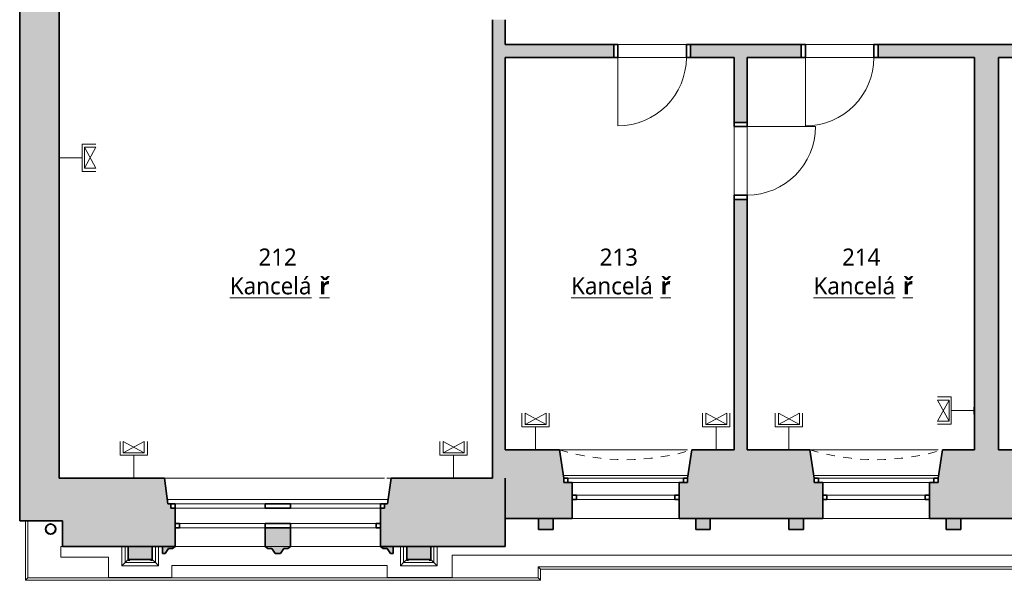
# Model space of a CAD drawing. Header units: metres. Extents: x -0.2 to 44.7, y -1.3 to 28.
# Tile 1 of 17: x -0.2 to 11.3, y -0.4 to 6.2. Entities that reach past the tile are written whole.
import ezdxf

# ---------------------------------------------------------------- set-up
doc = ezdxf.new("R2010")
doc.units = ezdxf.units.M
doc.linetypes.add('AV - Cerch_ 1 tecka 4mm', pattern=[0.006, 0.004, -0.001, 0, -0.001])
doc.layers.add('AV-MISTNOSTI', color=5, linetype='Continuous', lineweight=5, true_color=0x0000ff)
doc.layers.add('AV-TEXTY', color=5, linetype='Continuous', lineweight=13, true_color=0x0000ff)
doc.layers.add('AV-SRAFY', color=7, linetype='Continuous', lineweight=35)
doc.layers.add('AV-STAVBA', color=7, linetype='Continuous', lineweight=18)
doc.styles.add('Trebuchet MS_B', font='trebuc.ttf', dxfattribs={"height": 0.2})

# ---------------------------------------------------------------- blocks, each defined once
blk = doc.blocks.new('DO_1-L_Ocel_ - 800x1970_150-925843-2NP')
at = {"layer": 'AV-STAVBA', "color": 254, "true_color": 0xcccccc}
for p, q in [((0.4, 0.875), (0.4, 0.075)), ((-0.4, 0.075), (0.4, 0.075)), ((-0.4, -0.075), (0.4, -0.075))]:
    blk.add_line(p, q, dxfattribs=at)
at = {"layer": 'AV-STAVBA', "color": 254, "linetype": 'AV - Cerch_ 1 tecka 4mm', "true_color": 0xcccccc}
for p, q in [((-0.45, 0.075), (0.45, 0.075)), ((-0.4, 0.075), (0.4, 0.075)), ((-0.45, -0.075), (0.45, -0.075)), ((-0.4, -0.075), (0.4, -0.075))]:
    blk.add_line(p, q, dxfattribs=at)
at = {"layer": 'AV-STAVBA', "color": 254, "lineweight": 35, "true_color": 0xcccccc}
for p, q in [((-0.4, 0.075), (-0.45, 0.075)), ((-0.45, 0.075), (-0.45, -0.075)), ((-0.4, -0.075), (-0.4, 0.075)), ((0.45, 0.075), (0.4, 0.075)), ((0.4, 0.075), (0.4, -0.075)), ((0.45, -0.075), (0.45, 0.075)), ((-0.45, -0.075), (-0.4, -0.075)), ((0.4, -0.075), (0.45, -0.075))]:
    blk.add_line(p, q, dxfattribs=at)
at = {"layer": 'AV-STAVBA', "color": 254, "true_color": 0xcccccc}
blk.add_arc((0.4, 0.075), 0.8, 90, 180, dxfattribs=at)
blk = doc.blocks.new('WI_2-2_dvojité_bez středního sloupku - 1250x2600-1216050-2NP')
at = {"layer": 'AV-STAVBA', "color": 254, "linetype": 'AV - Cerch_ 1 tecka 4mm', "lineweight": 13, "true_color": 0xcccccc}
for p, q in [((0.725, 0.4), (-0.725, 0.4)), ((-0.725, 0.4), (0.725, 0.4)), ((0.625, 0.4), (-0.625, 0.4)), ((0.725, -0.4), (-0.725, -0.4)), ((0.625, -0.4), (-0.625, -0.4)), ((-0.625, -0.4), (0.625, -0.4))]:
    blk.add_line(p, q, dxfattribs=at)
at = {"layer": 'AV-STAVBA', "color": 254, "lineweight": 35, "true_color": 0xcccccc}
for p, q in [((-0.675, 0.07), (-0.725, 0.07)), ((-0.725, 0.07), (-0.725, 0.02)), ((-0.725, 0.02), (-0.675, 0.02)), ((-0.675, 0.02), (-0.675, 0.07)), ((0.725, 0.07), (0.675, 0.07)), ((0.675, 0.07), (0.675, 0.02)), ((0.675, 0.02), (0.725, 0.02)), ((0.725, 0.02), (0.725, 0.07)), ((-0.625, -0.18), (-0.625, -0.13)), ((-0.625, -0.13), (-0.575, -0.13)), ((-0.575, -0.18), (-0.625, -0.18)), ((-0.575, -0.13), (-0.575, -0.18)), ((0.575, -0.18), (0.575, -0.13)), ((0.575, -0.13), (0.625, -0.13)), ((0.625, -0.18), (0.575, -0.18)), ((0.625, -0.13), (0.625, -0.18))]:
    blk.add_line(p, q, dxfattribs=at)
at = {"layer": 'AV-STAVBA', "color": 254, "true_color": 0xcccccc}
for p, q in [((-0.725, 0.02), (-0.725, 0.07)), ((-0.725, 0.07), (0.725, 0.07)), ((-0.725, 0.02), (0.725, 0.02)), ((-0.675, 0.07), (0.031, 0.07)), ((-0.675, 0.02), (-0.675, 0.07)), ((0.031, 0.02), (-0.625, 0.02)), ((0.031, 0.07), (0.675, 0.07)), ((0.625, 0.02), (0.031, 0.02)), ((0.675, 0.02), (0.675, 0.07)), ((0.725, 0.02), (0.725, 0.07)), ((-0.625, -0.13), (-0.625, -0.18)), ((-0.625, -0.13), (0.625, -0.13)), ((-0.625, -0.18), (0.625, -0.18)), ((0.031, -0.13), (-0.575, -0.13)), ((-0.575, -0.13), (-0.575, -0.18)), ((-0.575, -0.18), (0.031, -0.18)), ((0.575, -0.13), (0.031, -0.13)), ((0.031, -0.18), (0.575, -0.18)), ((0.575, -0.13), (0.575, -0.18)), ((0.625, -0.13), (0.625, -0.18))]:
    blk.add_line(p, q, dxfattribs=at)
blk = doc.blocks.new('GM_Nika se zkoseným ostěním a klenutým nadpražím - 1450x2700-1216438-2NP')
at = {"layer": 'AV-STAVBA', "color": 254, "linetype": 'AV - Cerch_ 1 tecka 4mm', "lineweight": 13, "true_color": 0xcccccc}
for p, q in [((0.725, 0.4), (-0.725, 0.4)), ((0.775, -0.4), (-0.775, -0.4))]:
    blk.add_line(p, q, dxfattribs=at)
blk.add_arc((0, -2.964), 2.678, 73.1791, 106.8209, dxfattribs=at)
blk = doc.blocks.new('GM_Nika_zkosené ostění - v900-1216957-2NP')
at = {"layer": 'AV-STAVBA', "color": 254, "linetype": 'AV - Cerch_ 1 tecka 4mm', "lineweight": 13, "true_color": 0xcccccc}
blk.add_line((-0.65, 0.4), (0.9, 0.4), dxfattribs=at)
blk = doc.blocks.new('WI_4-4_dvojité - 2400x2800_2950-1624755-2NP')
at = {"layer": 'AV-STAVBA', "color": 254, "linetype": 'AV - Cerch_ 1 tecka 4mm', "lineweight": 13, "true_color": 0xcccccc}
for p, q in [((1.25, 0.4), (-1.25, 0.4)), ((1.2, 0.4), (-1.2, 0.4)), ((-1.2, 0.4), (1.2, 0.4)), ((1.25, -0.4), (-1.25, -0.4)), ((-1.25, -0.4), (1.25, -0.4)), ((1.2, -0.4), (-1.2, -0.4))]:
    blk.add_line(p, q, dxfattribs=at)
at = {"layer": 'AV-STAVBA', "color": 254, "lineweight": 35, "true_color": 0xcccccc}
for p, q in [((-1.15, 0.18), (-1.2, 0.18)), ((-1.2, 0.13), (-1.15, 0.13)), ((-1.15, 0.13), (-1.15, 0.18)), ((-0.15, 0.18), (-0.15, 0.13)), ((-0.15, 0.13), (0.15, 0.13)), ((0.15, 0.13), (0.15, 0.18)), ((1.2, 0.18), (1.15, 0.18)), ((1.15, 0.18), (1.15, 0.13)), ((1.15, 0.13), (1.2, 0.13)), ((-1.2, -0.1), (-1.25, -0.1)), ((-1.2, -0.05), (-1.2, -0.1)), ((-0.15, -0.1), (-0.15, -0.05)), ((-0.15, -0.05), (0.15, -0.05)), ((0.15, -0.1), (-0.15, -0.1)), ((0.15, -0.05), (0.15, -0.1)), ((1.2, -0.1), (1.2, -0.05)), ((1.25, -0.1), (1.2, -0.1))]:
    blk.add_line(p, q, dxfattribs=at)
at = {"layer": 'AV-STAVBA', "color": 254, "true_color": 0xcccccc}
for p, q in [((-1.2, 0.13), (-1.2, 0.18)), ((-1.2, 0.18), (1.2, 0.18)), ((-1.2, 0.13), (1.2, 0.13)), ((-1.15, 0.18), (-0.15, 0.18)), ((-1.15, 0.13), (-1.15, 0.18)), ((-0.15, 0.13), (-1.15, 0.13)), ((0.15, 0.18), (1.15, 0.18)), ((1.15, 0.13), (0.15, 0.13)), ((1.15, 0.13), (1.15, 0.18)), ((1.2, 0.13), (1.2, 0.18)), ((-1.25, -0.05), (-1.25, -0.1)), ((-1.25, -0.05), (1.25, -0.05)), ((-1.25, -0.1), (1.25, -0.1)), ((-0.15, -0.05), (-1.2, -0.05)), ((-1.2, -0.05), (-1.2, -0.1)), ((-1.2, -0.1), (-0.15, -0.1)), ((1.2, -0.05), (0.15, -0.05)), ((0.15, -0.1), (1.2, -0.1)), ((1.2, -0.05), (1.2, -0.1)), ((1.25, -0.05), (1.25, -0.1))]:
    blk.add_line(p, q, dxfattribs=at)
blk = doc.blocks.new('GM_Nika_zkosené ostění - v2950-1219036-2NP')
at = {"layer": 'AV-STAVBA', "color": 254, "linetype": 'AV - Cerch_ 1 tecka 4mm', "lineweight": 13, "true_color": 0xcccccc}
blk.add_line((-1.2, 0.4), (1.45, 0.4), dxfattribs=at)
blk = doc.blocks.new('GM_Nika_zkosené ostění - v750-1219418-2NP')
at = {"layer": 'AV-STAVBA', "color": 254, "linetype": 'AV - Cerch_ 1 tecka 4mm', "lineweight": 13, "true_color": 0xcccccc}
blk.add_line((-1.2, 0.4), (1.45, 0.4), dxfattribs=at)
blk = doc.blocks.new('DO_1-P_Ocel_ - 800x1970_150-917843-2NP')
at = {"layer": 'AV-STAVBA', "color": 254, "true_color": 0xcccccc}
for p, q in [((-0.4, 0.875), (-0.4, 0.075)), ((-0.4, 0.075), (0.4, 0.075)), ((-0.4, -0.075), (0.4, -0.075))]:
    blk.add_line(p, q, dxfattribs=at)
at = {"layer": 'AV-STAVBA', "color": 254, "linetype": 'AV - Cerch_ 1 tecka 4mm', "true_color": 0xcccccc}
for p, q in [((-0.45, 0.075), (0.45, 0.075)), ((-0.4, 0.075), (0.4, 0.075)), ((-0.45, -0.075), (0.45, -0.075)), ((-0.4, -0.075), (0.4, -0.075))]:
    blk.add_line(p, q, dxfattribs=at)
at = {"layer": 'AV-STAVBA', "color": 254, "lineweight": 35, "true_color": 0xcccccc}
for p, q in [((-0.4, 0.075), (-0.45, 0.075)), ((-0.45, 0.075), (-0.45, -0.075)), ((-0.4, -0.075), (-0.4, 0.075)), ((0.45, 0.075), (0.4, 0.075)), ((0.4, 0.075), (0.4, -0.075)), ((0.45, -0.075), (0.45, 0.075)), ((-0.45, -0.075), (-0.4, -0.075)), ((0.4, -0.075), (0.45, -0.075))]:
    blk.add_line(p, q, dxfattribs=at)
at = {"layer": 'AV-STAVBA', "color": 254, "true_color": 0xcccccc}
blk.add_arc((-0.4, 0.075), 0.8, 0, 90, dxfattribs=at)
blk = doc.blocks.new('GM_Detový svod_1 - GM_Detový svod_04-1520184-2NP')
at = {"layer": 'AV-STAVBA', "color": 254, "lineweight": 35, "true_color": 0xcccccc}
for radius, start, end in [(0.06, 360, 180), (0.06, 180, 360), (0.058, 360, 180), (0.058, 180, 360)]:
    blk.add_arc((0.127, 0.233), radius, start, end, dxfattribs=at)
blk = doc.blocks.new('Římsa nad 1NP - Římsa nad 1NP-1582674-2NP')
at = {"layer": 'AV-STAVBA', "color": 254, "true_color": 0xcccccc}
for p, q in [((-0.169, -0.366), (-0.169, 0.328)), ((-0.14, 0.328), (-0.14, -0.337)), ((5.859, -0.236), (5.83, -0.207)), ((5.83, -0.207), (5.83, -0.337)), ((16.79, -0.207), (5.83, -0.207)), ((-0.14, -0.337), (-0.169, -0.366)), ((5.83, -0.337), (-0.14, -0.337)), ((5.859, -0.366), (5.83, -0.337)), ((5.859, -0.236), (5.859, -0.366)), ((16.761, -0.236), (5.859, -0.236)), ((5.859, -0.366), (-0.169, -0.366))]:
    blk.add_line(p, q, dxfattribs=at)
blk = doc.blocks.new('Tympanon a šambrána 2NP - Tympanon a šambrána 2NP-1607656-2NP')
at = {"layer": 'AV-STAVBA', "true_color": 0xcccccc}
for points in [[(5.835, 0.228), (6.005, 0.228), (6.005, 0.358), (5.835, 0.358), (5.835, 0.341)], [(7.706, 0.228), (7.845, 0.228), (7.845, 0.358), (7.675, 0.358), (7.675, 0.228)]]:
    blk.add_hatch(color=254, dxfattribs=at).paths.add_polyline_path(points)
at = {"layer": 'AV-STAVBA', "color": 254, "lineweight": 35, "true_color": 0xcccccc}
for p, q in [((6.005, 0.358), (5.835, 0.358)), ((5.835, 0.358), (5.835, 0.228)), ((6.005, 0.228), (6.005, 0.358)), ((7.845, 0.358), (7.675, 0.358)), ((7.675, 0.358), (7.675, 0.228)), ((7.845, 0.228), (7.845, 0.358)), ((5.835, 0.228), (6.005, 0.228)), ((7.675, 0.228), (7.845, 0.228))]:
    blk.add_line(p, q, dxfattribs=at)
blk = doc.blocks.new('Tympanon a šambrána 2NP1 - Tympanon a šambrána 2NP-1609287-2NP')
at = {"layer": 'AV-STAVBA', "true_color": 0xcccccc}
for points in [[(6.005, 0.228), (6.005, 0.358), (5.835, 0.358), (5.835, 0.228), (5.987, 0.228)], [(7.675, 0.228), (7.845, 0.228), (7.845, 0.358), (7.675, 0.358), (7.675, 0.341)]]:
    blk.add_hatch(color=254, dxfattribs=at).paths.add_polyline_path(points)
at = {"layer": 'AV-STAVBA', "color": 254, "lineweight": 35, "true_color": 0xcccccc}
for p, q in [((6.005, 0.358), (5.835, 0.358)), ((5.835, 0.358), (5.835, 0.228)), ((6.005, 0.228), (6.005, 0.358)), ((7.845, 0.358), (7.675, 0.358)), ((7.675, 0.358), (7.675, 0.228)), ((7.845, 0.228), (7.845, 0.358)), ((5.835, 0.228), (6.005, 0.228)), ((7.675, 0.228), (7.845, 0.228))]:
    blk.add_line(p, q, dxfattribs=at)
blk = doc.blocks.new('Šambrána krajní_2NP - Šambrána krajní_2NP-1626826-2NP')
at = {"layer": 'AV-STAVBA', "true_color": 0xcccccc}
h = blk.add_hatch(color=254, dxfattribs=at)
h.paths.add_polyline_path([(1.465, -0.052), (1.506, 0.005), (1.551, 0.005), (1.585, 0.028), (1.435, 0.028), (1.435, -0.052)])
h.paths.add_polyline_path([(4.135, -0.052), (4.135, 0.028), (3.985, 0.028), (4.019, 0.005), (4.064, 0.005), (4.105, -0.052)])
h.paths.add_polyline_path([(2.815, -0.052), (2.856, 0.005), (2.901, 0.005), (2.935, 0.028), (2.935, 0.248), (2.635, 0.248), (2.635, 0.028), (2.669, 0.005), (2.714, 0.005), (2.755, -0.052)])
for points in [[(1.315, -0.122), (1.315, 0.028), (1.035, 0.028), (1.035, -0.122), (1.142, -0.122)], [(4.575, -0.122), (4.575, 0.028), (4.295, 0.028), (4.295, -0.122)]]:
    blk.add_hatch(color=254, dxfattribs=at).paths.add_polyline_path(points)
h = blk.add_hatch(color=254, dxfattribs=at)
h.paths.add_polyline_path([(1.055, -0.132), (1.055, -0.122), (1.035, -0.122), (1.035, -0.132)])
h.paths.add_polyline_path([(1.315, -0.132), (1.315, -0.122), (1.295, -0.122), (1.295, -0.132)])
h = blk.add_hatch(color=254, dxfattribs=at)
h.paths.add_polyline_path([(4.295, -0.132), (4.315, -0.132), (4.315, -0.122), (4.295, -0.122)])
h.paths.add_polyline_path([(4.575, -0.132), (4.575, -0.122), (4.555, -0.122), (4.555, -0.132)])
at = {"layer": 'AV-STAVBA', "color": 254, "lineweight": 35, "true_color": 0xcccccc}
for p, q in [((2.935, 0.248), (2.635, 0.248)), ((2.635, 0.248), (2.635, 0.028)), ((2.935, 0.028), (2.935, 0.248)), ((1.315, 0.028), (1.035, 0.028)), ((1.035, 0.028), (1.035, -0.122)), ((1.315, -0.122), (1.315, 0.028)), ((1.585, 0.028), (1.435, 0.028)), ((1.435, 0.028), (1.435, -0.052)), ((1.465, -0.052), (1.506, 0.005)), ((1.506, 0.005), (1.551, 0.005)), ((1.551, 0.005), (1.585, 0.028)), ((2.635, 0.028), (2.669, 0.005)), ((2.669, 0.005), (2.714, 0.005)), ((2.714, 0.005), (2.755, -0.052)), ((2.815, -0.052), (2.856, 0.005)), ((2.856, 0.005), (2.901, 0.005)), ((2.901, 0.005), (2.935, 0.028)), ((4.135, 0.028), (3.985, 0.028)), ((3.985, 0.028), (4.019, 0.005)), ((4.019, 0.005), (4.064, 0.005)), ((4.064, 0.005), (4.105, -0.052)), ((4.135, -0.052), (4.135, 0.028)), ((4.575, 0.028), (4.295, 0.028)), ((4.295, 0.028), (4.295, -0.122)), ((4.575, -0.122), (4.575, 0.028)), ((1.435, -0.052), (1.465, -0.052)), ((2.755, -0.052), (2.815, -0.052)), ((4.105, -0.052), (4.135, -0.052)), ((1.055, -0.122), (1.035, -0.122)), ((1.035, -0.122), (1.035, -0.132)), ((1.035, -0.122), (1.315, -0.122)), ((1.035, -0.132), (1.055, -0.132)), ((1.055, -0.132), (1.055, -0.122)), ((1.315, -0.122), (1.295, -0.122)), ((1.295, -0.122), (1.295, -0.132)), ((1.295, -0.132), (1.315, -0.132)), ((1.315, -0.132), (1.315, -0.122)), ((4.315, -0.122), (4.295, -0.122)), ((4.295, -0.122), (4.295, -0.132)), ((4.295, -0.122), (4.575, -0.122)), ((4.295, -0.132), (4.315, -0.132)), ((4.315, -0.132), (4.315, -0.122)), ((4.575, -0.122), (4.555, -0.122)), ((4.555, -0.122), (4.555, -0.132)), ((4.555, -0.132), (4.575, -0.132)), ((4.575, -0.132), (4.575, -0.122))]:
    blk.add_line(p, q, dxfattribs=at)
at = {"layer": 'AV-STAVBA', "color": 254, "true_color": 0xcccccc}
for p, q in [((0.959, -0.197), (0.959, 0.028)), ((0.997, -0.159), (0.997, 0.028)), ((1.352, 0.028), (1.352, -0.159)), ((1.39, 0.028), (1.39, -0.197)), ((4.219, -0.197), (4.219, 0.028)), ((4.257, -0.159), (4.257, 0.028)), ((4.612, 0.028), (4.612, -0.159)), ((4.65, 0.028), (4.65, -0.197)), ((0.959, -0.197), (0.997, -0.159)), ((1.39, -0.197), (0.959, -0.197)), ((0.997, -0.159), (1.035, -0.122)), ((1.352, -0.159), (0.997, -0.159)), ((1.352, -0.159), (1.315, -0.122)), ((1.39, -0.197), (1.352, -0.159)), ((4.219, -0.197), (4.257, -0.159)), ((4.65, -0.197), (4.219, -0.197)), ((4.257, -0.159), (4.295, -0.122)), ((4.612, -0.159), (4.257, -0.159)), ((4.612, -0.159), (4.575, -0.122)), ((4.65, -0.197), (4.612, -0.159))]:
    blk.add_line(p, q, dxfattribs=at)
blk = doc.blocks.new('D0089 - 1514 - OÚPSŘ_Benešova_rvt-1-2NP')
at = {"layer": 'AV-SRAFY', "lineweight": 18, "true_color": 0xcccccc}
for points in [[(-0.235, 0.828), (0.225, 0.828), (0.225, 10.108), (-0.025, 10.128), (-0.025, 12.148), (0.225, 12.168), (0.225, 14.748), (-0.235, 14.748), (-0.235, 1.424)], [(10.935, 1.158), (11.215, 1.158), (11.215, 5.748), (10.935, 5.748), (10.935, 1.424)]]:
    blk.add_hatch(color=254, dxfattribs=at).paths.add_polyline_path(points)
h = blk.add_hatch(color=254, dxfattribs=at)
h.paths.add_polyline_path([(5.445, 0.828), (5.445, 6.188), (5.295, 6.188), (5.295, 0.828)])
h.paths.add_polyline_path([(5.445, 7.508), (5.445, 7.708), (5.295, 7.708), (5.295, 7.508)])
h = blk.add_hatch(color=254, dxfattribs=at)
h.paths.add_polyline_path([(14.525, 5.748), (15.36, 5.748), (15.36, 5.898), (12.72, 5.898), (12.72, 5.748)])
h.paths.add_polyline_path([(22.115, 5.748), (22.115, 5.898), (19.735, 5.898), (19.735, 5.748)])
h.paths.add_polyline_path([(10.829, 5.748), (11.82, 5.748), (11.82, 5.898), (9.81, 5.898), (9.81, 5.748)])
h.paths.add_polyline_path([(18.195, 5.748), (18.835, 5.748), (18.835, 5.898), (16.26, 5.898), (16.26, 5.748), (18.045, 5.748)])
h.paths.add_polyline_path([(8.91, 5.748), (8.91, 5.898), (7.615, 5.898), (7.615, 5.748), (8.275, 5.748)])
h.paths.add_polyline_path([(6.715, 5.748), (6.715, 5.898), (5.445, 5.898), (5.445, 5.748)])
h = blk.add_hatch(color=254, dxfattribs=at)
h.paths.add_polyline_path([(8.275, 1.158), (8.275, 4.088), (8.125, 4.088), (8.125, 1.158)])
h.paths.add_polyline_path([(8.125, 4.988), (8.275, 4.988), (8.275, 5.748), (8.125, 5.748)])
h = blk.add_hatch(color=254, dxfattribs=at)
h.paths.add_polyline_path([(19.874, 0.358), (19.874, 0.758), (19.849, 0.758), (19.849, 0.808), (19.585, 0.808), (19.585, 0.758), (19.56, 0.758), (19.56, 0.358)])
h.paths.add_polyline_path([(5.73, 0.358), (6.23, 0.358), (6.23, 0.778), (6.13, 0.778), (6.13, 0.828), (6.08, 1.158), (5.445, 1.158), (5.445, 0.358)])
h.paths.add_polyline_path([(7.7, 0.358), (9.16, 0.358), (9.16, 0.778), (9.06, 0.778), (9.06, 0.828), (9.01, 1.158), (7.63, 1.158), (7.58, 0.828), (7.58, 0.778), (7.48, 0.778), (7.48, 0.358)])
h.paths.add_polyline_path([(33.979, 0.358), (33.979, 1.158), (33.23, 1.158), (33.18, 0.828), (33.18, 0.778), (33.08, 0.778), (33.08, 0.358), (33.773, 0.358)])
h.paths.add_polyline_path([(10.63, 0.358), (12.1, 0.358), (12.1, 0.778), (12, 0.778), (12, 0.828), (11.95, 1.158), (10.56, 1.158), (10.51, 0.828), (10.51, 0.778), (10.41, 0.778), (10.41, 0.358)])
h.paths.add_polyline_path([(13.35, 0.358), (15, 0.358), (15, 0.778), (14.9, 0.778), (14.9, 0.828), (14.85, 1.158), (13.5, 1.158), (13.45, 0.828), (13.45, 0.778), (13.35, 0.778), (13.35, 0.578)])
h.paths.add_polyline_path([(16.25, 0.358), (18.51, 0.358), (18.51, 0.758), (18.485, 0.758), (18.485, 0.808), (18.415, 0.808), (18.365, 1.158), (16.4, 1.158), (16.35, 0.828), (16.35, 0.778), (16.25, 0.778), (16.25, 0.578)])
h.paths.add_polyline_path([(31.83, 0.358), (31.83, 0.778), (31.73, 0.778), (31.73, 0.828), (31.68, 1.158), (30.43, 1.158), (30.38, 0.828), (30.38, 0.778), (30.28, 0.778), (30.28, 0.358), (31.734, 0.358)])
h.paths.add_polyline_path([(20.924, 0.358), (23.16, 0.358), (23.16, 0.778), (23.06, 0.778), (23.06, 0.828), (23.01, 1.158), (21.045, 1.158), (20.995, 0.808), (20.949, 0.808), (20.949, 0.758), (20.924, 0.758), (20.924, 0.588)])
h.paths.add_polyline_path([(24.41, 0.358), (26.11, 0.358), (26.11, 0.778), (26.01, 0.778), (26.01, 0.828), (25.96, 1.158), (24.56, 1.158), (24.51, 0.828), (24.51, 0.778), (24.41, 0.778), (24.41, 0.578)])
h.paths.add_polyline_path([(27.36, 0.358), (29.03, 0.358), (29.03, 0.778), (28.93, 0.778), (28.93, 0.828), (28.88, 1.158), (27.51, 1.158), (27.46, 0.828), (27.46, 0.778), (27.36, 0.778), (27.36, 0.578)])
h = blk.add_hatch(color=254, dxfattribs=at)
h.paths.add_polyline_path([(1.397, 0.028), (1.585, 0.028), (1.585, 0.478), (1.535, 0.478), (1.535, 0.528), (1.5, 0.528), (1.46, 0.828), (-0.235, 0.828), (-0.235, 0.328), (0.265, 0.328), (0.265, 0.028), (1.142, 0.028)])
h.paths.add_polyline_path([(5.445, 0.028), (5.445, 0.828), (4.11, 0.828), (4.07, 0.528), (4.035, 0.528), (4.035, 0.478), (3.985, 0.478), (3.985, 0.028), (5.221, 0.028)])
at = {"layer": 'AV-STAVBA', "color": 254, "lineweight": 35, "true_color": 0xcccccc}
for p, q in [((-0.235, 14.748), (-0.235, 0.828)), ((0.225, 0.828), (0.225, 7.708)), ((5.295, 6.188), (5.295, 0.828)), ((5.445, 5.898), (5.445, 6.188)), ((6.715, 5.898), (5.445, 5.898)), ((8.91, 5.898), (7.615, 5.898)), ((11.82, 5.898), (9.81, 5.898)), ((5.445, 1.158), (5.445, 5.748)), ((5.445, 5.748), (6.715, 5.748)), ((7.615, 5.748), (8.125, 5.748)), ((8.125, 5.748), (8.125, 4.988)), ((8.275, 5.748), (8.91, 5.748)), ((8.275, 4.988), (8.275, 5.748)), ((9.81, 5.748), (10.935, 5.748)), ((10.935, 5.748), (10.935, 1.158)), ((11.215, 5.748), (11.82, 5.748)), ((11.215, 1.158), (11.215, 5.748)), ((8.125, 4.088), (8.125, 1.158)), ((8.275, 1.158), (8.275, 4.088)), ((6.08, 1.158), (5.445, 1.158)), ((6.13, 0.828), (6.08, 1.158)), ((7.63, 1.158), (7.58, 0.828)), ((8.125, 1.158), (7.63, 1.158)), ((9.01, 1.158), (8.275, 1.158)), ((9.06, 0.828), (9.01, 1.158)), ((10.56, 1.158), (10.51, 0.828)), ((10.935, 1.158), (10.56, 1.158)), ((11.95, 1.158), (11.215, 1.158)), ((-0.235, 0.828), (-0.235, 0.328)), ((1.46, 0.828), (0.225, 0.828)), ((1.5, 0.528), (1.46, 0.828)), ((4.11, 0.828), (4.07, 0.528)), ((5.295, 0.828), (4.11, 0.828)), ((5.445, 0.028), (5.445, 0.828)), ((5.445, 0.828), (5.445, 0.358)), ((6.23, 0.778), (6.18, 0.778)), ((6.23, 0.628), (6.23, 0.778)), ((7.53, 0.778), (7.48, 0.778)), ((7.48, 0.778), (7.48, 0.628)), ((9.16, 0.778), (9.11, 0.778)), ((9.16, 0.628), (9.16, 0.778)), ((10.46, 0.778), (10.41, 0.778)), ((10.41, 0.778), (10.41, 0.628)), ((6.23, 0.358), (6.23, 0.578)), ((7.48, 0.578), (7.48, 0.358)), ((9.16, 0.358), (9.16, 0.578)), ((10.41, 0.578), (10.41, 0.358)), ((1.535, 0.528), (1.5, 0.528)), ((1.535, 0.478), (1.535, 0.528)), ((1.585, 0.478), (1.535, 0.478)), ((1.585, 0.028), (1.585, 0.478)), ((4.035, 0.478), (3.985, 0.478)), ((3.985, 0.478), (3.985, 0.028)), ((4.07, 0.528), (4.035, 0.528)), ((4.035, 0.528), (4.035, 0.478)), ((5.445, 0.358), (6.23, 0.358)), ((7.48, 0.358), (9.16, 0.358)), ((10.41, 0.358), (12.1, 0.358)), ((-0.235, 0.328), (0.265, 0.328)), ((0.265, 0.328), (0.265, 0.028)), ((0.265, 0.028), (1.585, 0.028)), ((3.985, 0.028), (5.445, 0.028))]:
    blk.add_line(p, q, dxfattribs=at)
at = {"layer": 'AV-STAVBA', "color": 254, "true_color": 0xcccccc}
for p, q in [((6.765, 5.898), (7.565, 5.898)), ((6.765, 5.898), (7.565, 5.898)), ((8.96, 5.898), (9.76, 5.898)), ((8.96, 5.898), (9.76, 5.898)), ((7.565, 5.748), (6.765, 5.748)), ((7.565, 5.748), (6.765, 5.748)), ((9.76, 5.748), (8.96, 5.748)), ((9.76, 5.748), (8.96, 5.748)), ((8.125, 4.138), (8.125, 4.938)), ((8.125, 4.138), (8.125, 4.938)), ((8.275, 4.938), (8.275, 4.138)), ((8.275, 4.938), (8.275, 4.138)), ((6.125, 0.858), (7.584, 0.858)), ((9.055, 0.858), (10.514, 0.858)), ((7.48, 0.778), (6.23, 0.778)), ((10.41, 0.778), (9.16, 0.778)), ((4.076, 0.578), (1.493, 0.578)), ((1.493, 0.578), (1.5, 0.528)), ((4.07, 0.528), (4.076, 0.578)), ((2.635, 0.478), (1.585, 0.478)), ((3.985, 0.478), (2.935, 0.478)), ((7.48, 0.358), (6.23, 0.358)), ((10.41, 0.358), (9.16, 0.358)), ((0.265, 0.028), (0.245, 0.028)), ((0.245, 0.028), (0.245, -0.094)), ((2.635, 0.028), (1.585, 0.028)), ((2.635, 0.028), (1.585, 0.028)), ((3.985, 0.028), (2.935, 0.028)), ((3.985, 0.028), (2.935, 0.028)), ((0.245, -0.094), (0.805, -0.094)), ((0.805, -0.094), (0.805, -0.334)), ((4.825, -0.334), (4.825, -0.072)), ((4.825, -0.072), (17.122, -0.072)), ((1.545, -0.334), (1.545, -0.194)), ((1.545, -0.194), (4.065, -0.194)), ((4.065, -0.194), (4.065, -0.334)), ((0.805, -0.334), (1.545, -0.334)), ((4.065, -0.334), (4.825, -0.334))]:
    blk.add_line(p, q, dxfattribs=at)
at = {"layer": 'AV-STAVBA', "color": 254, "lineweight": 18, "true_color": 0xcccccc}
for name, p, rotation in [('DO_1-L_Ocel_ - 800x1970_150-925843-2NP', (7.165, 5.823), 180), ('DO_1-L_Ocel_ - 800x1970_150-925843-2NP', (9.36, 5.823), 180), ('DO_1-P_Ocel_ - 800x1970_150-917843-2NP', (8.2, 4.538), 269.9999999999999), ('GM_Nika se zkoseným ostěním a klenutým nadpražím - 1450x2700-1216438-2NP', (6.855, 0.758), 180), ('GM_Nika se zkoseným ostěním a klenutým nadpražím - 1450x2700-1216438-2NP', (9.785, 0.758), 180), ('WI_4-4_dvojité - 2400x2800_2950-1624755-2NP', (2.785, 0.428), 180)]:
    blk.add_blockref(name, p, dxfattribs=dict(at, rotation=rotation))
for name, p in [('GM_Nika_zkosené ostění - v900-1216957-2NP', (6.73, 0.758)), ('WI_2-2_dvojité_bez středního sloupku - 1250x2600-1216050-2NP', (6.855, 0.758)), ('GM_Nika_zkosené ostění - v900-1216957-2NP', (9.66, 0.758)), ('WI_2-2_dvojité_bez středního sloupku - 1250x2600-1216050-2NP', (9.785, 0.758)), ('GM_Nika_zkosené ostění - v2950-1219036-2NP', (2.66, 0.428)), ('GM_Nika_zkosené ostění - v750-1219418-2NP', (2.66, 0.428)), ('Římsa nad 1NP - Římsa nad 1NP-1582674-2NP', (0, 0)), ('Tympanon a šambrána 2NP - Tympanon a šambrána 2NP-1607656-2NP', (0, 0)), ('Tympanon a šambrána 2NP1 - Tympanon a šambrána 2NP-1609287-2NP', (2.93, 0)), ('GM_Detový svod_1 - GM_Detový svod_04-1520184-2NP', (0, 0)), ('Šambrána krajní_2NP - Šambrána krajní_2NP-1626826-2NP', (0, 0))]:
    blk.add_blockref(name, p, dxfattribs=at)
blk = doc.blocks.new('EF_Datová zásuvka - 2 vývody-835357-2NP')
at = {"layer": 'AV-STAVBA'}
for p, q in [((5.5, 25.901), (5.5, 25.981)), ((5.5, 25.981), (5.505, 25.981)), ((5.5, 25.971), (5.5, 25.911)), ((5.5, 25.911), (5.5, 25.971)), ((5.5, 25.959), (5.5, 25.949)), ((5.5, 25.949), (5.5, 25.959)), ((5.5, 25.933), (5.5, 25.923)), ((5.5, 25.923), (5.5, 25.933)), ((5.505, 25.901), (5.5, 25.901))]:
    blk.add_line(p, q, dxfattribs=at)

msp = doc.modelspace()

# ---------------------------------------------------------------- linework, layer by layer
at = {"layer": 'AV-TEXTY', "lineweight": 5}
for p, q in [((0.495, 4.735), (0.655, 4.735)), ((0.495, 4.575), (0.495, 4.735)), ((0.655, 4.452), (0.522, 4.698)), ((0.655, 4.698), (0.522, 4.452)), ((0.522, 4.698), (0.522, 4.452)), ((0.655, 4.698), (0.522, 4.698)), ((0.495, 4.575), (0.225, 4.575)), ((0.495, 4.575), (0.495, 4.415)), ((0.495, 4.415), (0.655, 4.415)), ((0.522, 4.452), (0.655, 4.452)), ((10.665, 1.778), (10.505, 1.778)), ((10.505, 1.741), (10.638, 1.495)), ((10.505, 1.495), (10.638, 1.741)), ((10.638, 1.741), (10.505, 1.741)), ((10.638, 1.495), (10.638, 1.741)), ((10.665, 1.618), (10.665, 1.778)), ((10.665, 1.618), (10.665, 1.458)), ((10.665, 1.618), (10.935, 1.618)), ((5.641, 1.428), (5.641, 1.588)), ((5.924, 1.588), (5.678, 1.455)), ((5.678, 1.588), (5.924, 1.455)), ((5.678, 1.588), (5.678, 1.455)), ((5.924, 1.455), (5.924, 1.588)), ((5.961, 1.428), (5.961, 1.588)), ((7.754, 1.428), (7.754, 1.588)), ((8.037, 1.588), (7.791, 1.455)), ((7.791, 1.588), (8.037, 1.455)), ((7.791, 1.588), (7.791, 1.455)), ((8.037, 1.455), (8.037, 1.588)), ((8.074, 1.428), (8.074, 1.588)), ((8.605, 1.428), (8.605, 1.588)), ((8.888, 1.588), (8.642, 1.455)), ((8.642, 1.588), (8.888, 1.455)), ((8.642, 1.588), (8.642, 1.455)), ((8.888, 1.455), (8.888, 1.588)), ((8.925, 1.428), (8.925, 1.588)), ((5.801, 1.428), (5.641, 1.428)), ((5.678, 1.455), (5.924, 1.455)), ((5.801, 1.428), (5.961, 1.428)), ((5.801, 1.428), (5.801, 1.158)), ((7.914, 1.428), (7.754, 1.428)), ((7.791, 1.455), (8.037, 1.455)), ((7.914, 1.428), (8.074, 1.428)), ((7.914, 1.428), (7.914, 1.158)), ((8.765, 1.428), (8.605, 1.428)), ((8.642, 1.455), (8.888, 1.455)), ((8.765, 1.428), (8.925, 1.428)), ((8.765, 1.428), (8.765, 1.158)), ((10.505, 1.495), (10.638, 1.495)), ((10.665, 1.458), (10.505, 1.458)), ((0.94, 1.098), (0.94, 1.258)), ((1.223, 1.258), (0.977, 1.125)), ((0.977, 1.258), (1.223, 1.125)), ((0.977, 1.258), (0.977, 1.125)), ((1.223, 1.125), (1.223, 1.258)), ((1.26, 1.098), (1.26, 1.258)), ((4.681, 1.098), (4.681, 1.258)), ((4.964, 1.258), (4.718, 1.125)), ((4.718, 1.258), (4.964, 1.125)), ((4.718, 1.258), (4.718, 1.125)), ((4.964, 1.125), (4.964, 1.258)), ((5.001, 1.098), (5.001, 1.258)), ((1.1, 1.098), (0.94, 1.098)), ((0.977, 1.125), (1.223, 1.125)), ((1.1, 1.098), (1.26, 1.098)), ((1.1, 1.098), (1.1, 0.828)), ((4.841, 1.098), (4.681, 1.098)), ((4.718, 1.125), (4.964, 1.125)), ((4.841, 1.098), (5.001, 1.098)), ((4.841, 1.098), (4.841, 0.828))]:
    msp.add_line(p, q, dxfattribs=at)

# ---------------------------------------------------------------- block references
at = {"lineweight": 5}
msp.add_blockref('D0089 - 1514 - OÚPSŘ_Benešova_rvt-1-2NP', (0, 0), dxfattribs=at)
at = {"layer": 'AV-STAVBA'}
for p, rotation in [((5.73, 30.515), 180), ((-20.14, 6.663), 270), ((-18.027, 6.663), 270), ((-17.175, 6.663), 270), ((-24.841, 6.333), 270), ((-21.1, 6.333), 270)]:
    msp.add_blockref('EF_Datová zásuvka - 2 vývody-835357-2NP', p, dxfattribs=dict(at, rotation=rotation))
msp.add_blockref('EF_Datová zásuvka - 2 vývody-835357-2NP', (5.43, -24.323), dxfattribs=at)

# ---------------------------------------------------------------- texts
at = {"layer": 'AV-MISTNOSTI', "char_height": 0.2, "attachment_point": 1, "style": 'Trebuchet MS_B'}
for s, insert, width in [('212', (2.559, 3.513), 0.60127), ('213', (6.551, 3.513), 0.60127), ('214', (9.387, 3.513), 0.60127), ('\\LKancelá', (2.225, 3.177), 1.26667), ('\\L\\fTrebuchet MS|b1|i0|c238|p34|;\\Lř', (3.271, 3.177), 0.1443), ('\\LKancelá', (6.217, 3.177), 1.26667), ('\\L\\fTrebuchet MS|b1|i0|c238|p34|;\\Lř', (7.263, 3.177), 0.1443), ('\\LKancelá', (9.053, 3.177), 1.26667), ('\\L\\fTrebuchet MS|b1|i0|c238|p34|;\\Lř', (10.098, 3.177), 0.1443)]:
    msp.add_mtext(s, dxfattribs=dict(at, insert=insert, width=width))

doc.saveas('drawing.dxf')
